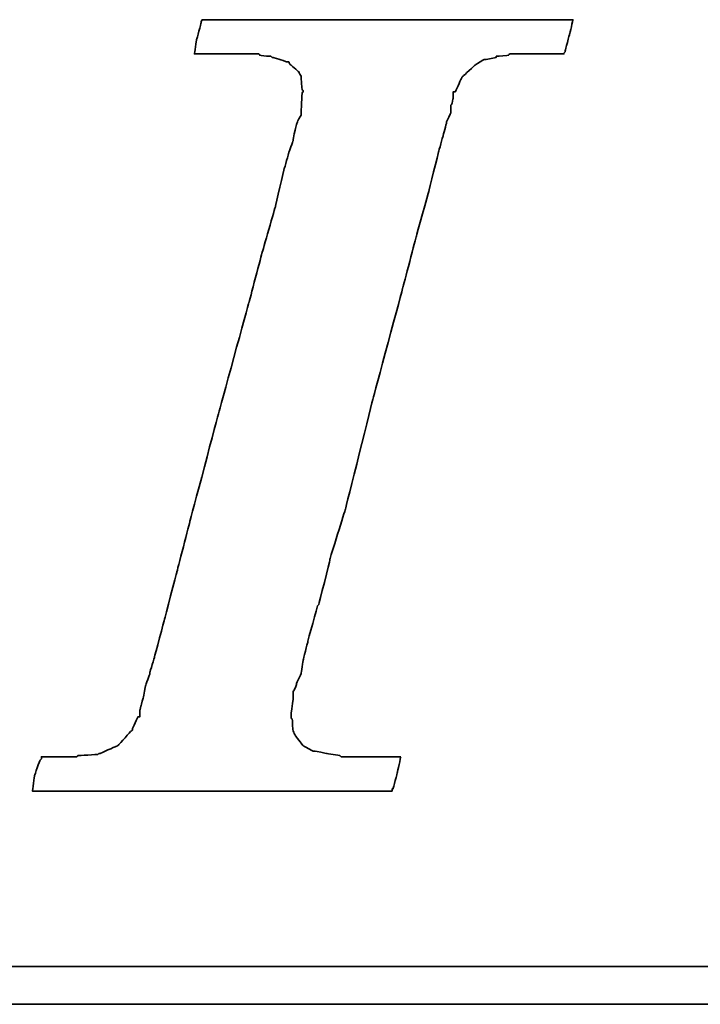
# Model space of a CAD drawing. Header units: millimetres. Extents: x 138 to 542, y -151 to -38.
# Tile 33 of 54: x 434.51 to 436.81, y -115.42 to -112.09. Entities that reach past the tile are written whole.
import ezdxf

# ---------------------------------------------------------------- set-up
doc = ezdxf.new("R2010")
doc.units = ezdxf.units.MM
doc.header["$LTSCALE"] = 0.1
doc.layers.add('DIM', color=4, linetype='CONTINUOUS')
doc.layers.add('layer 1', color=7, linetype='CONTINUOUS')

# ---------------------------------------------------------------- blocks, each defined once
blk = doc.blocks.new('TBI MOTION logo(完整正式版)')
at = {"layer": 'layer 1', "color": 22, "lineweight": 35}
for points, knots in [([(-40.59125, -7.94375), (-40.59125, -7.94375), (-40.97375, -7.94375), (-40.97375, -7.94375), (-40.97375, -7.94375), (-40.97375, -7.94375), (-41.38125, -7.94375), (-41.38125, -7.94375), (-41.38125, -7.94375), (-41.38125, -7.94375), (-41.54875, -7.94375), (-41.54875, -7.94375), (-41.54875, -7.94375), (-41.54875, -7.94375), (-41.59875, -7.94375), (-41.59875, -7.94375), (-41.59875, -7.94375), (-41.59875, -7.94375), (-41.88375, -7.94375), (-41.88375, -7.94375), (-41.88375, -7.94375), (-41.88375, -7.94375), (-41.90875, -7.91875), (-41.90875, -7.91875), (-41.90875, -7.91875), (-41.90875, -7.91875), (-42.19875, -7.87125), (-42.19875, -7.87125), (-42.19875, -7.87125), (-42.19875, -7.87125), (-42.43875, -7.82375), (-42.43875, -7.82375), (-42.43875, -7.82375), (-42.43875, -7.82375), (-42.45875, -7.82375), (-42.45875, -7.82375), (-42.45875, -7.82375), (-42.45875, -7.82375), (-42.48625, -7.82375), (-42.48625, -7.82375), (-42.48625, -7.82375), (-42.48625, -7.82375), (-42.67625, -7.72375), (-42.67625, -7.72375), (-42.67625, -7.72375), (-42.67625, -7.72375), (-42.70125, -7.70375), (-42.70125, -7.70375), (-42.70125, -7.70375), (-42.70125, -7.70375), (-42.72375, -7.67875), (-42.72375, -7.67875), (-42.72375, -7.67875), (-42.72375, -7.67875), (-42.86875, -7.48875), (-42.86875, -7.48875), (-42.86875, -7.48875), (-42.86875, -7.48875), (-42.89375, -7.43875), (-42.89375, -7.43875), (-42.89375, -7.43875), (-42.89375, -7.43875), (-42.91875, -7.38875), (-42.91875, -7.38875), (-42.91875, -7.38875), (-42.91875, -7.38875), (-42.93875, -7.12875), (-42.93875, -7.12875), (-42.93875, -7.12875), (-42.93875, -7.12875), (-42.96375, -7.10375), (-42.96375, -7.10375), (-42.96375, -7.10375), (-42.96375, -7.10375), (-42.96375, -7.05375), (-42.96375, -7.05375), (-42.96375, -7.05375), (-42.96375, -7.05375), (-42.96375, -7.00875), (-42.96375, -7.00875), (-42.96375, -7.00875), (-42.96375, -7.00875), (-42.91875, -6.69625), (-42.91875, -6.69625), (-42.91875, -6.69625), (-42.91875, -6.69625), (-42.91875, -6.62375), (-42.91875, -6.62375), (-42.91875, -6.62375), (-42.91875, -6.62375), (-42.91875, -6.59625), (-42.91875, -6.59625), (-42.91875, -6.59625), (-42.91875, -6.59625), (-42.91875, -6.57375), (-42.91875, -6.57375), (-42.91875, -6.57375), (-42.91875, -6.57375), (-42.91875, -6.52875), (-42.91875, -6.52875), (-42.91875, -6.52875), (-42.91875, -6.52875), (-42.89375, -6.50375), (-42.89375, -6.50375), (-42.89375, -6.50375), (-42.89375, -6.50375), (-42.84375, -6.38375), (-42.84375, -6.38375), (-42.84375, -6.38375), (-42.84375, -6.38375), (-42.84375, -6.35875), (-42.84375, -6.35875), (-42.84375, -6.35875), (-42.84375, -6.35875), (-42.74625, -6.14375), (-42.74625, -6.14375), (-42.74625, -6.14375), (-42.74625, -6.14375), (-42.70125, -5.85375), (-42.70125, -5.85375), (-42.70125, -5.85375), (-42.70125, -5.85375), (-42.60375, -5.47125), (-42.60375, -5.47125), (-42.60375, -5.47125), (-42.60375, -5.47125), (-42.60375, -5.44875), (-42.60375, -5.44875), (-42.60375, -5.44875), (-42.60375, -5.44875), (-42.38875, -4.67875), (-42.38875, -4.67875), (-42.38875, -4.67875), (-42.38875, -4.67875), (-42.36375, -4.65375), (-42.36375, -4.65375), (-42.36375, -4.65375), (-42.36375, -4.65375), (-42.12375, -3.69625), (-42.12375, -3.69625), (-42.12375, -3.69625), (-42.12375, -3.69625), (-42.12375, -3.67374), (-42.12375, -3.67374), (-42.12375, -3.67374), (-42.12375, -3.67374), (-41.78875, -2.59374), (-41.78875, -2.59374), (-41.78875, -2.59374), (-41.78875, -2.59374), (-41.18875, -0.19375), (-41.18875, -0.19375), (-41.18875, -0.19375), (-41.18875, -0.19375), (-40.54375, 2.20624), (-40.54375, 2.20624), (-40.54375, 2.20624), (-40.54375, 2.20624), (-40.25375, 3.30875), (-40.25375, 3.30875), (-40.25375, 3.30875), (-40.25375, 3.30875), (-39.98875, 4.27125), (-39.98875, 4.27125), (-39.98875, 4.27125), (-39.98875, 4.27125), (-39.77375, 5.13125), (-39.77375, 5.13125), (-39.77375, 5.13125), (-39.77375, 5.13125), (-39.67875, 5.47125), (-39.67875, 5.47125), (-39.67875, 5.47125), (-39.67875, 5.47125), (-39.60375, 5.75625), (-39.60375, 5.75625), (-39.60375, 5.75625), (-39.60375, 5.75625), (-39.60375, 5.78125), (-39.60375, 5.78125), (-39.60375, 5.78125), (-39.60375, 5.78125), (-39.50875, 5.97125), (-39.50875, 5.97125), (-39.50875, 5.97125), (-39.50875, 5.97125), (-39.50875, 6.13875), (-39.50875, 6.13875), (-39.50875, 6.13875), (-39.50875, 6.13875), (-39.48625, 6.16625), (-39.48625, 6.16625), (-39.48625, 6.16625), (-39.48625, 6.16625), (-39.46125, 6.28625), (-39.46125, 6.28625), (-39.46125, 6.28625), (-39.46125, 6.28625), (-39.46125, 6.42625), (-39.46125, 6.42625), (-39.46125, 6.42625), (-39.46125, 6.42625), (-39.41375, 6.42625), (-39.41375, 6.42625), (-39.41375, 6.42625), (-39.41375, 6.42625), (-39.29375, 6.69125), (-39.29375, 6.69125), (-39.29375, 6.69125), (-39.29375, 6.69125), (-39.26875, 6.74125), (-39.26875, 6.74125), (-39.26875, 6.74125), (-39.26875, 6.74125), (-39.24375, 6.76625), (-39.24375, 6.76625), (-39.24375, 6.76625), (-39.24375, 6.76625), (-38.98375, 7.00624), (-38.98375, 7.00624), (-38.98375, 7.00624), (-38.98375, 7.00624), (-38.95625, 7.02624), (-38.95625, 7.02624), (-38.95625, 7.02624), (-38.95625, 7.02624), (-38.78875, 7.12624), (-38.78875, 7.12624), (-38.78875, 7.12624), (-38.78875, 7.12624), (-38.76375, 7.12624), (-38.76375, 7.12624), (-38.76375, 7.12624), (-38.76375, 7.12624), (-38.74375, 7.12624), (-38.74375, 7.12624), (-38.74375, 7.12624), (-38.74375, 7.12624), (-38.52875, 7.17125), (-38.52875, 7.17125), (-38.52875, 7.17125), (-38.52875, 7.17125), (-38.52875, 7.19624), (-38.52875, 7.19624), (-38.52875, 7.19624), (-38.52875, 7.19624), (-38.50375, 7.19624), (-38.50375, 7.19624), (-38.50375, 7.19624), (-38.50375, 7.19624), (-38.26125, 7.21875), (-38.26125, 7.21875), (-38.26125, 7.21875), (-38.26125, 7.21875), (-38.23875, 7.24624), (-38.23875, 7.24624), (-38.23875, 7.24624), (-38.23875, 7.24624), (-38.21625, 7.24624), (-38.21625, 7.24624), (-38.21625, 7.24624), (-38.21625, 7.24624), (-38.18875, 7.24624), (-38.18875, 7.24624), (-38.18875, 7.24624), (-38.18875, 7.24624), (-37.90375, 7.24624), (-37.90375, 7.24624), (-37.90375, 7.24624), (-37.90375, 7.24624), (-37.85375, 7.24624), (-37.85375, 7.24624), (-37.85375, 7.24624), (-37.85375, 7.24624), (-37.75875, 7.24624), (-37.75875, 7.24624), (-37.75875, 7.24624), (-37.75875, 7.24624), (-37.42375, 7.24624), (-37.42375, 7.24624), (-37.42375, 7.24624), (-37.42375, 7.24624), (-37.08875, 7.24624), (-37.08875, 7.24624), (-37.08875, 7.24624), (-37.08875, 7.24624), (-37.06375, 7.24624), (-37.06375, 7.24624), (-37.06375, 7.24624), (-37.06375, 7.24624), (-37.06375, 7.26624), (-37.06375, 7.26624), (-37.06375, 7.26624), (-37.06375, 7.26624), (-37.03875, 7.29125), (-37.03875, 7.29125), (-37.03875, 7.29125), (-37.03875, 7.29125), (-37.03875, 7.31625), (-37.03875, 7.31625), (-37.03875, 7.31625), (-37.03875, 7.31625), (-36.94125, 7.67625), (-36.94125, 7.67625), (-36.94125, 7.67625), (-36.94125, 7.67625), (-36.86875, 7.98625), (-36.86875, 7.98625), (-36.86875, 7.98625), (-36.86875, 7.98625), (-36.98875, 7.98625), (-36.98875, 7.98625), (-36.98875, 7.98625), (-36.98875, 7.98625), (-37.42375, 7.98625), (-37.42375, 7.98625), (-37.42375, 7.98625), (-37.42375, 7.98625), (-37.94875, 7.98625), (-37.94875, 7.98625), (-37.94875, 7.98625), (-37.94875, 7.98625), (-38.57375, 7.98625), (-38.57375, 7.98625), (-38.57375, 7.98625), (-38.57375, 7.98625), (-39.29375, 7.98625), (-39.29375, 7.98625), (-39.29375, 7.98625), (-39.29375, 7.98625), (-40.82875, 7.98625), (-40.82875, 7.98625), (-40.82875, 7.98625), (-40.82875, 7.98625), (-42.36375, 7.98625), (-42.36375, 7.98625), (-42.36375, 7.98625), (-42.36375, 7.98625), (-43.08375, 7.98625), (-43.08375, 7.98625), (-43.08375, 7.98625), (-43.08375, 7.98625), (-43.70875, 7.98625), (-43.70875, 7.98625), (-43.70875, 7.98625), (-43.70875, 7.98625), (-44.23375, 7.98625), (-44.23375, 7.98625), (-44.23375, 7.98625), (-44.23375, 7.98625), (-44.66875, 7.98625), (-44.66875, 7.98625), (-44.66875, 7.98625), (-44.66875, 7.98625), (-44.88375, 7.98625), (-44.88375, 7.98625), (-44.88375, 7.98625), (-44.88375, 7.98625), (-44.90875, 7.94125), (-44.90875, 7.94125), (-44.90875, 7.94125), (-44.90875, 7.94125), (-44.90875, 7.91625), (-44.90875, 7.91625), (-44.90875, 7.91625), (-44.90875, 7.91625), (-45.00375, 7.55625), (-45.00375, 7.55625), (-45.00375, 7.55625), (-45.00375, 7.55625), (-45.05375, 7.24624), (-45.05375, 7.24624), (-45.05375, 7.24624), (-45.05375, 7.24624), (-44.61875, 7.24624), (-44.61875, 7.24624), (-44.61875, 7.24624), (-44.61875, 7.24624), (-44.11375, 7.24624), (-44.11375, 7.24624), (-44.11375, 7.24624), (-44.11375, 7.24624), (-43.99375, 7.24624), (-43.99375, 7.24624), (-43.99375, 7.24624), (-43.99375, 7.24624), (-43.94625, 7.24624), (-43.94625, 7.24624), (-43.94625, 7.24624), (-43.94625, 7.24624), (-43.92374, 7.24624), (-43.92374, 7.24624), (-43.92374, 7.24624), (-43.92374, 7.24624), (-43.65875, 7.24624), (-43.65875, 7.24624), (-43.65875, 7.24624), (-43.65875, 7.24624), (-43.63875, 7.21875), (-43.63875, 7.21875), (-43.63875, 7.21875), (-43.63875, 7.21875), (-43.46875, 7.19624), (-43.46875, 7.19624), (-43.46875, 7.19624), (-43.46875, 7.19624), (-43.39875, 7.19624), (-43.39875, 7.19624), (-43.39875, 7.19624), (-43.39875, 7.19624), (-43.37125, 7.17125), (-43.37125, 7.17125), (-43.37125, 7.17125), (-43.37125, 7.17125), (-43.34875, 7.17125), (-43.34875, 7.17125), (-43.34875, 7.17125), (-43.34875, 7.17125), (-43.20375, 7.12624), (-43.20375, 7.12624), (-43.20375, 7.12624), (-43.20375, 7.12624), (-43.05875, 7.07624), (-43.05875, 7.07624), (-43.05875, 7.07624), (-43.05875, 7.07624), (-43.01375, 7.07624), (-43.01375, 7.07624), (-43.01375, 7.07624), (-43.01375, 7.07624), (-42.98875, 7.02624), (-42.98875, 7.02624), (-42.98875, 7.02624), (-42.98875, 7.02624), (-42.79875, 6.86125), (-42.79875, 6.86125), (-42.79875, 6.86125), (-42.79875, 6.86125), (-42.77375, 6.81125), (-42.77375, 6.81125), (-42.77375, 6.81125), (-42.77375, 6.81125), (-42.74625, 6.76625), (-42.74625, 6.76625), (-42.74625, 6.76625), (-42.74625, 6.76625), (-42.72375, 6.47625), (-42.72375, 6.47625), (-42.72375, 6.47625), (-42.72375, 6.47625), (-42.70125, 6.45124), (-42.70125, 6.45124), (-42.70125, 6.45124), (-42.70125, 6.45124), (-42.70125, 6.42625), (-42.70125, 6.42625), (-42.70125, 6.42625), (-42.70125, 6.42625), (-42.72375, 6.40625), (-42.72375, 6.40625), (-42.72375, 6.40625), (-42.72375, 6.40625), (-42.74625, 5.97125), (-42.74625, 5.97125), (-42.74625, 5.97125), (-42.74625, 5.97125), (-42.74625, 5.94625), (-42.74625, 5.94625), (-42.74625, 5.94625), (-42.74625, 5.94625), (-42.74625, 5.92625), (-42.74625, 5.92625), (-42.74625, 5.92625), (-42.74625, 5.92625), (-42.77375, 5.87625), (-42.77375, 5.87625), (-42.77375, 5.87625), (-42.77375, 5.87625), (-42.81875, 5.80625), (-42.81875, 5.80625), (-42.81875, 5.80625), (-42.81875, 5.80625), (-42.86875, 5.63625), (-42.86875, 5.63625), (-42.86875, 5.63625), (-42.86875, 5.63625), (-42.91875, 5.39625), (-42.91875, 5.39625), (-42.91875, 5.39625), (-42.91875, 5.39625), (-42.91875, 5.37124), (-42.91875, 5.37124), (-42.91875, 5.37124), (-42.91875, 5.37124), (-43.01375, 5.10874), (-43.01375, 5.10874), (-43.01375, 5.10874), (-43.01375, 5.10874), (-43.10875, 4.77124), (-43.10875, 4.77124), (-43.10875, 4.77124), (-43.10875, 4.77124), (-43.29875, 3.95625), (-43.29875, 3.95625), (-43.29875, 3.95625), (-43.29875, 3.95625), (-43.58875, 2.95125), (-43.58875, 2.95125), (-43.58875, 2.95125), (-43.58875, 2.95125), (-43.87375, 1.87125), (-43.87375, 1.87125), (-43.87375, 1.87125), (-43.87375, 1.87125), (-44.52625, -0.50374), (-44.52625, -0.50374), (-44.52625, -0.50374), (-44.52625, -0.50374), (-45.14875, -2.85375), (-45.14875, -2.85375), (-45.14875, -2.85375), (-45.14875, -2.85375), (-45.43375, -3.95875), (-45.43375, -3.95875), (-45.43375, -3.95875), (-45.43375, -3.95875), (-45.69875, -4.96875), (-45.69875, -4.96875), (-45.69875, -4.96875), (-45.69875, -4.96875), (-45.91375, -5.78375), (-45.91375, -5.78375), (-45.91375, -5.78375), (-45.91375, -5.78375), (-46.01375, -6.11875), (-46.01375, -6.11875), (-46.01375, -6.11875), (-46.01375, -6.11875), (-46.01375, -6.14375), (-46.01375, -6.14375), (-46.01375, -6.14375), (-46.01375, -6.14375), (-46.10875, -6.40875), (-46.10875, -6.40875), (-46.10875, -6.40875), (-46.10875, -6.40875), (-46.15375, -6.64875), (-46.15375, -6.64875), (-46.15375, -6.64875), (-46.15375, -6.64875), (-46.20375, -6.83875), (-46.20375, -6.83875), (-46.20375, -6.83875), (-46.20375, -6.83875), (-46.22875, -6.93375), (-46.22875, -6.93375), (-46.22875, -6.93375), (-46.22875, -6.93375), (-46.22875, -7.07875), (-46.22875, -7.07875), (-46.22875, -7.07875), (-46.22875, -7.07875), (-46.27375, -7.07875), (-46.27375, -7.07875), (-46.27375, -7.07875), (-46.27375, -7.07875), (-46.39375, -7.34375), (-46.39375, -7.34375), (-46.39375, -7.34375), (-46.39375, -7.34375), (-46.39375, -7.36875), (-46.39375, -7.36875), (-46.39375, -7.36875), (-46.39375, -7.36875), (-46.42125, -7.38875), (-46.42125, -7.38875), (-46.42125, -7.38875), (-46.42125, -7.38875), (-46.68375, -7.67875), (-46.68375, -7.67875), (-46.68375, -7.67875), (-46.68375, -7.67875), (-46.70875, -7.70375), (-46.70875, -7.70375), (-46.70875, -7.70375), (-46.70875, -7.70375), (-46.75375, -7.72375), (-46.75375, -7.72375), (-46.75375, -7.72375), (-46.75375, -7.72375), (-47.08875, -7.87125), (-47.08875, -7.87125), (-47.08875, -7.87125), (-47.08875, -7.87125), (-47.11625, -7.87125), (-47.11625, -7.87125), (-47.11625, -7.87125), (-47.11625, -7.87125), (-47.13875, -7.89375), (-47.13875, -7.89375), (-47.13875, -7.89375), (-47.13875, -7.89375), (-47.56875, -7.91875), (-47.56875, -7.91875), (-47.56875, -7.91875), (-47.56875, -7.91875), (-47.59625, -7.94375), (-47.59625, -7.94375), (-47.59625, -7.94375), (-47.59625, -7.94375), (-47.64375, -7.94375), (-47.64375, -7.94375), (-47.64375, -7.94375), (-47.64375, -7.94375), (-47.73625, -7.94375), (-47.73625, -7.94375), (-47.73625, -7.94375), (-47.73625, -7.94375), (-48.07375, -7.94375), (-48.07375, -7.94375), (-48.07375, -7.94375), (-48.07375, -7.94375), (-48.36125, -7.94375), (-48.36125, -7.94375), (-48.36125, -7.94375), (-48.36125, -7.94375), (-48.36125, -7.96625), (-48.36125, -7.96625), (-48.36125, -7.96625), (-48.36125, -7.96625), (-48.36125, -7.99125), (-48.36125, -7.99125), (-48.36125, -7.99125), (-48.36125, -7.99125), (-48.38875, -8.01375), (-48.38875, -8.01375), (-48.38875, -8.01375), (-48.38875, -8.01375), (-48.50875, -8.34875), (-48.50875, -8.34875), (-48.50875, -8.34875), (-48.50875, -8.34875), (-48.55375, -8.68625), (-48.55375, -8.68625), (-48.55375, -8.68625), (-48.55375, -8.68625), (-48.45875, -8.68625), (-48.45875, -8.68625), (-48.45875, -8.68625), (-48.45875, -8.68625), (-48.07375, -8.68625), (-48.07375, -8.68625), (-48.07375, -8.68625), (-48.07375, -8.68625), (-47.52375, -8.68625), (-47.52375, -8.68625), (-47.52375, -8.68625), (-47.52375, -8.68625), (-46.92375, -8.68625), (-46.92375, -8.68625), (-46.92375, -8.68625), (-46.92375, -8.68625), (-46.25375, -8.68625), (-46.25375, -8.68625), (-46.25375, -8.68625), (-46.25375, -8.68625), (-46.20375, -8.68625), (-46.20375, -8.68625), (-46.20375, -8.68625), (-46.20375, -8.68625), (-44.71375, -8.68625), (-44.71375, -8.68625), (-44.71375, -8.68625), (-44.71375, -8.68625), (-43.22875, -8.68625), (-43.22875, -8.68625), (-43.22875, -8.68625), (-43.22875, -8.68625), (-42.55875, -8.68625), (-42.55875, -8.68625), (-42.55875, -8.68625), (-42.55875, -8.68625), (-42.50875, -8.68625), (-42.50875, -8.68625), (-42.50875, -8.68625), (-42.50875, -8.68625), (-41.93375, -8.68625), (-41.93375, -8.68625), (-41.93375, -8.68625), (-41.93375, -8.68625), (-41.38125, -8.68625), (-41.38125, -8.68625), (-41.38125, -8.68625), (-41.38125, -8.68625), (-40.97375, -8.68625), (-40.97375, -8.68625), (-40.97375, -8.68625), (-40.97375, -8.68625), (-40.78125, -8.68625), (-40.78125, -8.68625), (-40.78125, -8.68625), (-40.78125, -8.68625), (-40.78125, -8.63875), (-40.78125, -8.63875), (-40.78125, -8.63875), (-40.78125, -8.63875), (-40.75875, -8.63875), (-40.75875, -8.63875), (-40.75875, -8.63875), (-40.75875, -8.63875), (-40.66375, -8.27875), (-40.66375, -8.27875), (-40.66375, -8.27875), (-40.66375, -8.27875), (-40.59125, -7.94375), (-40.59125, -7.94375)], [0, 0, 0, 0, 0.00558659, 0.00558659, 0.00558659, 0.0055866, 0.01117318, 0.01117318, 0.01117318, 0.01117319, 0.01675978, 0.01675978, 0.01675978, 0.01675979, 0.02234637, 0.02234637, 0.02234637, 0.02234638, 0.02793296, 0.02793296, 0.02793296, 0.02793297, 0.03351955, 0.03351955, 0.03351955, 0.03351956, 0.03910615, 0.03910615, 0.03910615, 0.03910616, 0.04469274, 0.04469274, 0.04469274, 0.04469275, 0.05027933, 0.05027933, 0.05027933, 0.05027934, 0.05586592, 0.05586592, 0.05586592, 0.05586593, 0.06145251, 0.06145251, 0.06145251, 0.06145252, 0.06703911, 0.06703911, 0.06703911, 0.06703912, 0.0726257, 0.0726257, 0.0726257, 0.07262571, 0.07821229, 0.07821229, 0.07821229, 0.0782123, 0.08379888, 0.08379888, 0.08379888, 0.08379889, 0.08938547, 0.08938547, 0.08938547, 0.08938548, 0.09497207, 0.09497207, 0.09497207, 0.09497208, 0.10055866, 0.10055866, 0.10055866, 0.10055867, 0.10614525, 0.10614525, 0.10614525, 0.10614526, 0.11173184, 0.11173184, 0.11173184, 0.11173185, 0.11731844, 0.11731844, 0.11731844, 0.11731845, 0.12290503, 0.12290503, 0.12290503, 0.12290504, 0.12849162, 0.12849162, 0.12849162, 0.12849163, 0.13407821, 0.13407821, 0.13407821, 0.13407822, 0.1396648, 0.1396648, 0.1396648, 0.13966481, 0.1452514, 0.1452514, 0.1452514, 0.14525141, 0.15083799, 0.15083799, 0.15083799, 0.150838, 0.15642458, 0.15642458, 0.15642458, 0.15642459, 0.16201117, 0.16201117, 0.16201117, 0.16201118, 0.16759777, 0.16759777, 0.16759777, 0.16759778, 0.17318436, 0.17318436, 0.17318436, 0.17318437, 0.17877095, 0.17877095, 0.17877095, 0.17877096, 0.18435754, 0.18435754, 0.18435754, 0.18435755, 0.18994413, 0.18994413, 0.18994413, 0.18994414, 0.19553073, 0.19553073, 0.19553073, 0.19553074, 0.20111732, 0.20111732, 0.20111732, 0.20111733, 0.20670391, 0.20670391, 0.20670391, 0.20670392, 0.2122905, 0.2122905, 0.2122905, 0.21229051, 0.21787709, 0.21787709, 0.21787709, 0.2178771, 0.22346369, 0.22346369, 0.22346369, 0.2234637, 0.22905028, 0.22905028, 0.22905028, 0.22905029, 0.23463687, 0.23463687, 0.23463687, 0.23463688, 0.24022346, 0.24022346, 0.24022346, 0.24022347, 0.24581006, 0.24581006, 0.24581006, 0.24581007, 0.25139665, 0.25139665, 0.25139665, 0.25139666, 0.25698324, 0.25698324, 0.25698324, 0.25698325, 0.26256983, 0.26256983, 0.26256983, 0.26256984, 0.26815642, 0.26815642, 0.26815642, 0.26815643, 0.27374302, 0.27374302, 0.27374302, 0.27374303, 0.27932961, 0.27932961, 0.27932961, 0.27932962, 0.2849162, 0.2849162, 0.2849162, 0.28491621, 0.29050279, 0.29050279, 0.29050279, 0.2905028, 0.29608939, 0.29608939, 0.29608939, 0.2960894, 0.30167598, 0.30167598, 0.30167598, 0.30167599, 0.30726257, 0.30726257, 0.30726257, 0.30726258, 0.31284916, 0.31284916, 0.31284916, 0.31284917, 0.31843575, 0.31843575, 0.31843575, 0.31843576, 0.32402235, 0.32402235, 0.32402235, 0.32402236, 0.32960894, 0.32960894, 0.32960894, 0.32960895, 0.33519553, 0.33519553, 0.33519553, 0.33519554, 0.34078212, 0.34078212, 0.34078212, 0.34078213, 0.34636872, 0.34636872, 0.34636872, 0.34636873, 0.35195531, 0.35195531, 0.35195531, 0.35195532, 0.3575419, 0.3575419, 0.3575419, 0.35754191, 0.36312849, 0.36312849, 0.36312849, 0.3631285, 0.36871508, 0.36871508, 0.36871508, 0.36871509, 0.37430168, 0.37430168, 0.37430168, 0.37430169, 0.37988827, 0.37988827, 0.37988827, 0.37988828, 0.38547486, 0.38547486, 0.38547486, 0.38547487, 0.39106145, 0.39106145, 0.39106145, 0.39106146, 0.39664804, 0.39664804, 0.39664804, 0.39664805, 0.40223464, 0.40223464, 0.40223464, 0.40223465, 0.40782123, 0.40782123, 0.40782123, 0.40782124, 0.41340782, 0.41340782, 0.41340782, 0.41340783, 0.41899441, 0.41899441, 0.41899441, 0.41899442, 0.42458101, 0.42458101, 0.42458101, 0.42458102, 0.4301676, 0.4301676, 0.4301676, 0.43016761, 0.43575419, 0.43575419, 0.43575419, 0.4357542, 0.44134078, 0.44134078, 0.44134078, 0.44134079, 0.44692737, 0.44692737, 0.44692737, 0.44692738, 0.45251397, 0.45251397, 0.45251397, 0.45251398, 0.45810056, 0.45810056, 0.45810056, 0.45810057, 0.46368715, 0.46368715, 0.46368715, 0.46368716, 0.46927374, 0.46927374, 0.46927374, 0.46927375, 0.47486034, 0.47486034, 0.47486034, 0.47486035, 0.48044693, 0.48044693, 0.48044693, 0.48044694, 0.48603352, 0.48603352, 0.48603352, 0.48603353, 0.49162011, 0.49162011, 0.49162011, 0.49162012, 0.4972067, 0.4972067, 0.4972067, 0.49720671, 0.5027933, 0.5027933, 0.5027933, 0.50279331, 0.50837989, 0.50837989, 0.50837989, 0.5083799, 0.51396648, 0.51396648, 0.51396648, 0.51396649, 0.51955307, 0.51955307, 0.51955307, 0.51955308, 0.52513966, 0.52513966, 0.52513966, 0.52513967, 0.53072626, 0.53072626, 0.53072626, 0.53072627, 0.53631285, 0.53631285, 0.53631285, 0.53631286, 0.54189944, 0.54189944, 0.54189944, 0.54189945, 0.54748603, 0.54748603, 0.54748603, 0.54748604, 0.55307263, 0.55307263, 0.55307263, 0.55307264, 0.55865922, 0.55865922, 0.55865922, 0.55865923, 0.56424581, 0.56424581, 0.56424581, 0.56424582, 0.5698324, 0.5698324, 0.5698324, 0.56983241, 0.57541899, 0.57541899, 0.57541899, 0.575419, 0.58100559, 0.58100559, 0.58100559, 0.5810056, 0.58659218, 0.58659218, 0.58659218, 0.58659219, 0.59217877, 0.59217877, 0.59217877, 0.59217878, 0.59776536, 0.59776536, 0.59776536, 0.59776537, 0.60335196, 0.60335196, 0.60335196, 0.60335197, 0.60893855, 0.60893855, 0.60893855, 0.60893856, 0.61452514, 0.61452514, 0.61452514, 0.61452515, 0.62011173, 0.62011173, 0.62011173, 0.62011174, 0.62569832, 0.62569832, 0.62569832, 0.62569833, 0.63128492, 0.63128492, 0.63128492, 0.63128493, 0.63687151, 0.63687151, 0.63687151, 0.63687152, 0.6424581, 0.6424581, 0.6424581, 0.64245811, 0.64804469, 0.64804469, 0.64804469, 0.6480447, 0.65363128, 0.65363128, 0.65363128, 0.65363129, 0.65921788, 0.65921788, 0.65921788, 0.65921789, 0.66480447, 0.66480447, 0.66480447, 0.66480448, 0.67039106, 0.67039106, 0.67039106, 0.67039107, 0.67597765, 0.67597765, 0.67597765, 0.67597766, 0.68156425, 0.68156425, 0.68156425, 0.68156426, 0.68715084, 0.68715084, 0.68715084, 0.68715085, 0.69273743, 0.69273743, 0.69273743, 0.69273744, 0.69832402, 0.69832402, 0.69832402, 0.69832403, 0.70391061, 0.70391061, 0.70391061, 0.70391062, 0.70949721, 0.70949721, 0.70949721, 0.70949722, 0.7150838, 0.7150838, 0.7150838, 0.71508381, 0.72067039, 0.72067039, 0.72067039, 0.7206704, 0.72625698, 0.72625698, 0.72625698, 0.72625699, 0.73184358, 0.73184358, 0.73184358, 0.73184359, 0.73743017, 0.73743017, 0.73743017, 0.73743018, 0.74301676, 0.74301676, 0.74301676, 0.74301677, 0.74860335, 0.74860335, 0.74860335, 0.74860336, 0.75418994, 0.75418994, 0.75418994, 0.75418995, 0.75977654, 0.75977654, 0.75977654, 0.75977655, 0.76536313, 0.76536313, 0.76536313, 0.76536314, 0.77094972, 0.77094972, 0.77094972, 0.77094973, 0.77653631, 0.77653631, 0.77653631, 0.77653632, 0.78212291, 0.78212291, 0.78212291, 0.78212292, 0.7877095, 0.7877095, 0.7877095, 0.78770951, 0.79329609, 0.79329609, 0.79329609, 0.7932961, 0.79888268, 0.79888268, 0.79888268, 0.79888269, 0.80446927, 0.80446927, 0.80446927, 0.80446928, 0.81005587, 0.81005587, 0.81005587, 0.81005588, 0.81564246, 0.81564246, 0.81564246, 0.81564247, 0.82122905, 0.82122905, 0.82122905, 0.82122906, 0.82681564, 0.82681564, 0.82681564, 0.82681565, 0.83240223, 0.83240223, 0.83240223, 0.83240224, 0.83798883, 0.83798883, 0.83798883, 0.83798884, 0.84357542, 0.84357542, 0.84357542, 0.84357543, 0.84916201, 0.84916201, 0.84916201, 0.84916202, 0.8547486, 0.8547486, 0.8547486, 0.85474861, 0.8603352, 0.8603352, 0.8603352, 0.86033521, 0.86592179, 0.86592179, 0.86592179, 0.8659218, 0.87150838, 0.87150838, 0.87150838, 0.87150839, 0.87709497, 0.87709497, 0.87709497, 0.87709498, 0.88268156, 0.88268156, 0.88268156, 0.88268157, 0.88826816, 0.88826816, 0.88826816, 0.88826817, 0.89385475, 0.89385475, 0.89385475, 0.89385476, 0.89944134, 0.89944134, 0.89944134, 0.89944135, 0.90502793, 0.90502793, 0.90502793, 0.90502794, 0.91061453, 0.91061453, 0.91061453, 0.91061454, 0.91620112, 0.91620112, 0.91620112, 0.91620113, 0.92178771, 0.92178771, 0.92178771, 0.92178772, 0.9273743, 0.9273743, 0.9273743, 0.92737431, 0.93296089, 0.93296089, 0.93296089, 0.9329609, 0.93854749, 0.93854749, 0.93854749, 0.9385475, 0.94413408, 0.94413408, 0.94413408, 0.94413409, 0.94972067, 0.94972067, 0.94972067, 0.94972068, 0.95530726, 0.95530726, 0.95530726, 0.95530727, 0.96089385, 0.96089385, 0.96089385, 0.96089386, 0.96648045, 0.96648045, 0.96648045, 0.96648046, 0.97206704, 0.97206704, 0.97206704, 0.97206705, 0.97765363, 0.97765363, 0.97765363, 0.97765364, 0.98324022, 0.98324022, 0.98324022, 0.98324023, 0.98882682, 0.98882682, 0.98882682, 0.98882683, 0.99441341, 0.99441341, 0.99441341, 0.99441342, 1, 1, 1, 1]), ([(75.90875, -9.47875), (75.90875, -9.47875), (75.90875, -12.28625), (75.90875, -12.28625), (75.90875, -12.28625), (75.90875, -12.28625), (75.90875, -12.47875), (75.90875, -12.47875), (75.90875, -12.47875), (75.90875, -12.47875), (75.71625, -12.47875), (75.71625, -12.47875), (75.71625, -12.47875), (75.71625, -12.47875), (-88.32875, -12.47875), (-88.32875, -12.47875), (-88.32875, -12.47875), (-88.32875, -12.47875), (-88.32875, -13.29375), (-88.32875, -13.29375), (-88.32875, -13.29375), (-88.32875, -13.29375), (82.89125, -13.29375), (82.89125, -13.29375), (82.89125, -13.29375), (82.89125, -13.29375), (75.90875, -9.47875), (75.90875, -9.47875)], [0, 0, 0, 0, 0.14285714, 0.14285714, 0.14285714, 0.14285715, 0.28571429, 0.28571429, 0.28571429, 0.2857143, 0.42857143, 0.42857143, 0.42857143, 0.42857144, 0.57142857, 0.57142857, 0.57142857, 0.57142858, 0.71428571, 0.71428571, 0.71428571, 0.71428572, 0.85714286, 0.85714286, 0.85714286, 0.85714287, 1, 1, 1, 1])]:
    blk.add_open_spline(points, degree=3, knots=knots, dxfattribs=at)

msp = doc.modelspace()

# ---------------------------------------------------------------- block references
at = {"layer": 'DIM', "color": 0, "xscale": 0.1563722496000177, "yscale": 0.1563722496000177, "zscale": 0.1563722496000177}
msp.add_blockref('TBI MOTION logo(完整正式版)', (442.1485, -113.3434), dxfattribs=at)

doc.saveas('drawing.dxf')
